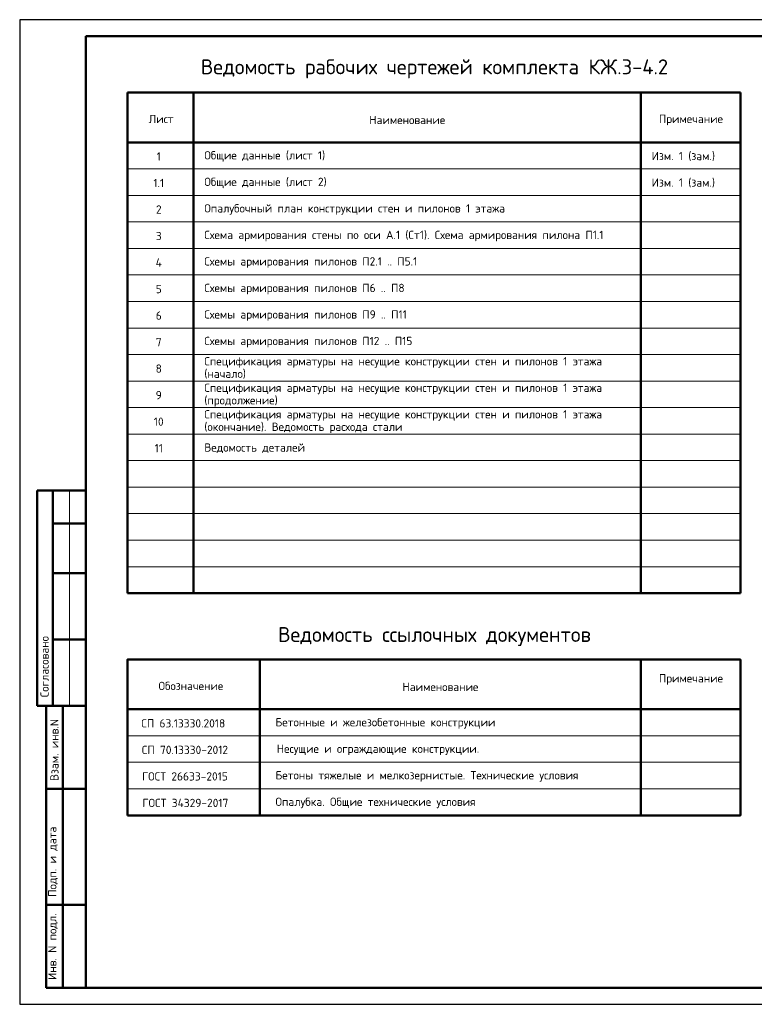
# Model space of a CAD drawing. Header units: millimetres. Extents: x 0 to 42000, y 0 to 29700.
# Tile 1 of 3: x 0 to 22170, y 0 to 29700. Entities that reach past the tile are written whole.
import ezdxf

# ---------------------------------------------------------------- set-up
doc = ezdxf.new("R2010")
doc.units = ezdxf.units.MM
doc.layers.add('Standard', color=7, linetype='Continuous', lineweight=25)
doc.layers.add('Общий01', color=7, linetype='Continuous', lineweight=13)
doc.styles.add('ISOCPEUR', font='txt')

msp = doc.modelspace()

# ---------------------------------------------------------------- linework, layer by layer
at = {"layer": 'Standard', "color": 7, "linetype": 'Continuous', "lineweight": 25, "transparency": 33554687}
msp.add_line((2000, 29200), (2000, 1058), dxfattribs=at)
at = {"layer": 'Standard', "color": 7, "linetype": 'Continuous', "lineweight": 50, "transparency": 33554687}
for p, q in [((3250, 27500), (21750, 27500)), ((3250, 27500), (3250, 12400)), ((5250, 27500), (5250, 12400)), ((18750, 27500), (18750, 12400)), ((21750, 27500), (21750, 12400)), ((3250, 26000), (21750, 26000)), ((6, 15500), (0, 15500)), ((2000, 15500), (527, 15500)), ((527, 15500), (527, 9000)), ((527, 15500), (527, 9000)), ((1000, 15500), (1000, 9000)), ((2000, 14500), (1000, 14500)), ((2000, 13000), (1000, 13000)), ((3250, 12400), (21750, 12400)), ((2000, 11000), (1000, 11000)), ((7250, 10400), (7250, 5700)), ((18750, 10400), (18750, 5700)), ((0, 9000), (6, 9000)), ((527, 9000), (2000, 9000)), ((800, 500), (800, 9000)), ((800, 500), (800, 9000)), ((1300, 500), (1300, 9000)), ((3250, 8900), (21750, 8900)), ((800, 6500), (2000, 6500)), ((800, 3000), (2000, 3000)), ((2000, 500), (800, 500))]:
    msp.add_line(p, q, dxfattribs=at)
at = {"layer": 'Standard', "color": 7, "linetype": 'Continuous', "lineweight": 13, "transparency": 33554687}
for p, q in [((3250, 25200), (21750, 25200)), ((3250, 24400), (21750, 24400)), ((3250, 23600), (21750, 23600)), ((3250, 22800), (21750, 22800)), ((3250, 22000), (21750, 22000)), ((3250, 21200), (21750, 21200)), ((3250, 20400), (21750, 20400)), ((3250, 19600), (21750, 19600)), ((3250, 18800), (21750, 18800)), ((3250, 18000), (21750, 18000)), ((3250, 17200), (21750, 17200)), ((3250, 16400), (21750, 16400)), ((1500, 15500), (1500, 9000)), ((3250, 15600), (21750, 15600)), ((3250, 14800), (21750, 14800)), ((3250, 14000), (21750, 14000)), ((3250, 13200), (21750, 13200)), ((3250, 10400), (21750, 10400)), ((3250, 8100), (21750, 8100)), ((3250, 7300), (21750, 7300)), ((3250, 7300), (21750, 7300)), ((3250, 6500), (21750, 6500)), ((3250, 5700), (21750, 5700))]:
    msp.add_line(p, q, dxfattribs=at)
at = {"layer": 'Standard', "color": 7, "linetype": 'Continuous', "lineweight": 25, "transparency": 33554687}
msp.add_lwpolyline([(0, 0), (42000, 0), (42000, 29700), (0, 29700), (0, 0)], close=True, dxfattribs=at)
at = {"layer": 'Standard', "color": 7, "linetype": 'Continuous', "lineweight": 50, "transparency": 33554687}
for points in [[(2000, 29200), (41500, 29200), (41500, 500), (2000, 500), (2000, 29200)], [(3250, 5700), (3250, 10400), (21750, 10400), (21750, 5700), (3250, 5700)]]:
    msp.add_lwpolyline(points, close=True, dxfattribs=at)

# ---------------------------------------------------------------- texts
at = {"layer": 'Standard', "color": 7, "linetype": 'Continuous', "lineweight": 13, "transparency": 33554687, "char_height": 250, "style": 'ISOCPEUR'}
for s, insert, width, attachment_point in [('\\A1;{\\fISOCPEUR|i0|b0;\\H250.000000;\\W1.000000;\\C7;Общие данные (лист 1)}\\P', (5572, 25575), 3696.6, 4), ('\\A1;{\\fISOCPEUR|i0|b0;\\H250.000000;\\W1.000000;\\C7;Изм. 1 (зам.)}\\P', (19072, 25575), 2018.75, 4), ('\\A1;{\\fISOCPEUR|i0|b0;\\H250.000000;\\W1.000000;\\C7;1}\\P', (4197, 25575), 194.44, 5), ('\\A1;{\\fISOCPEUR|i0|b0;\\H250.000000;\\W1.000000;\\C7;Общие данные (лист 2)}\\P', (5572, 24775), 3748.3, 4), ('\\A1;{\\fISOCPEUR|i0|b0;\\H250.000000;\\W1.000000;\\C7;Изм. 1 (зам.)}\\P', (19072, 24775), 2018.75, 4), ('\\A1;{\\fISOCPEUR|i0|b0;\\H250.000000;\\W1.000000;\\C7;1.1}\\P', (4197, 24775), 410.53, 5), ('\\A1;{\\fISOCPEUR|i0|b0;\\H250.000000;\\W1.000000;\\C7;2}\\P', (4197, 23975), 272.22, 5), ('\\A1;{\\fISOCPEUR|i0|b0;\\H250.000000;\\W1.000000;\\C7;Опалубочный план конструкции стен и пилонов 1 этажа}\\P', (5572, 23975), 9148.63, 4), ('\\A1;{\\fISOCPEUR|i0|b0;\\H250.000000;\\W1.000000;\\C7;Схема армирования стены по оси А.1 (Ст1). Схема армирования пилона П1.1}\\P', (5572, 23175), 12072.44, 4), ('\\A1;{\\fISOCPEUR|i0|b0;\\H250.000000;\\W1.000000;\\C7;3}\\P', (4197, 23175), 272.22, 5), ('\\A1;{\\fISOCPEUR|i0|b0;\\H250.000000;\\W1.000000;\\C7;Схемы армирования пилонов П2.1 .. П5.1}\\P', (5572, 22375), 6322.05, 4), ('\\A1;{\\fISOCPEUR|i0|b0;\\H250.000000;\\W1.000000;\\C7;4}\\P', (4197, 22375), 300, 5), ('\\A1;{\\fISOCPEUR|i0|b0;\\H250.000000;\\W1.000000;\\C7;5}\\P', (4197, 21575), 272.22, 5), ('\\A1;{\\fISOCPEUR|i0|b0;\\H250.000000;\\W1.000000;\\C7;Схемы армирования пилонов П6 .. П8}\\P', (5572, 21575), 5923.93, 4), ('\\A1;{\\fISOCPEUR|i0|b0;\\H250.000000;\\W1.000000;\\C7;Схемы армирования пилонов П9 .. П11}\\P', (5572, 20775), 5996.89, 4), ('\\A1;{\\fISOCPEUR|i0|b0;\\H250.000000;\\W1.000000;\\C7;6}\\P', (4197, 20775), 272.22, 5), ('\\A1;{\\fISOCPEUR|i0|b0;\\H250.000000;\\W1.000000;\\C7;Схемы армирования пилонов П12 .. П15}\\P', (5572, 19975), 6171.98, 4), ('\\A1;{\\fISOCPEUR|i0|b0;\\H250.000000;\\W1.000000;\\C7;7}\\P', (4197, 19975), 272.22, 5), ('\\A1;{\\fISOCPEUR|i0|b0;\\H250.000000;\\W1.000000;\\C7;8}\\P', (4197, 19175), 272.22, 5), ('\\A1;{\\fISOCPEUR|i0|b0;\\H250.000000;\\W1.000000;\\C7;9}\\P', (4197, 18375), 272.22, 5), ('\\A1;{\\fISOCPEUR|i0|b0;\\H250.000000;\\W1.000000;\\C7;10}\\P', (4197, 17575), 393.75, 5), ('\\A1;{\\fISOCPEUR|i0|b0;\\H250.000000;\\W1.000000;\\C7;Ведомость деталей}\\P', (5572, 16775), 3223.02, 4), ('\\A1;{\\fISOCPEUR|i0|b0;\\H250.000000;\\W1.000000;\\C7;11}\\P', (4197, 16775), 328.12, 5), ('\\A1;{\\fISOCPEUR|i0|b0;\\H250.000000;\\W1.000000;\\C7;Примечание}\\P', (20258, 9800), 1946.67, 5), ('\\A1;{\\fISOCPEUR|i0|b0;\\H250.000000;\\W1.000000;\\C7;Обозначение}\\P', (5168, 9604), 2084.39, 5), ('\\A1;{\\fISOCPEUR|i0|b0;\\H250.000000;\\W1.000000;\\C7;Наименование}\\P', (12697, 9575), 2322.22, 5), ('\\A1;{\\fISOCPEUR|i0|b0;\\H250.000000;\\W1.000000;\\C7;СП 63.13330.2018}\\P', (4937, 8475), 2617.92, 5), ('\\A1;{\\fISOCPEUR|i0|b0;\\H250.000000;\\W1.000000;\\C7;Бетонные и железобетонные конструкции}\\P', (7720, 8475), 6786.57, 4), ('\\A1;{\\fISOCPEUR|i0|b0;\\H250.000000;\\W1.000000;\\C7;СП 70.13330-2012}\\P', (4987, 7675), 2718.18, 5), ('\\A1;{\\fISOCPEUR|i0|b0;\\H250.000000;\\W1.000000;\\C7;Несущие и ограждающие конструкции.}\\P', (7758, 7675), 6236.49, 4), ('\\A1;{\\fISOCPEUR|i0|b0;\\H250.000000;\\W1.000000;\\C7;ГОСТ 26633-2015}\\P', (4987, 6875), 2720.37, 5), ('\\A1;{\\fISOCPEUR|i0|b0;\\H250.000000;\\W1.000000;\\C7;Бетоны тяжелые и мелкозернистые. Технические условия}\\P', (7720, 6875), 9261.82, 4), ('\\A1;{\\fISOCPEUR|i0|b0;\\H250.000000;\\W1.000000;\\C7;ГОСТ 34329-2017}\\P', (5000, 6075), 2745.41, 5), ('\\A1;{\\fISOCPEUR|i0|b0;\\H250.000000;\\W1.000000;\\C7;Опалубка. Общие технические условия}\\P', (7720, 6075), 6248.99, 4)]:
    msp.add_mtext(s, dxfattribs=dict(at, insert=insert, width=width, attachment_point=attachment_point))
at = {"layer": 'Standard', "color": 7, "linetype": 'Continuous', "lineweight": 13, "transparency": 33554687, "char_height": 250, "width": 12116.88, "attachment_point": 1, "line_spacing_factor": 0.903614}
for s, insert in [('\\A1;{\\fISOCPEUR|i0|b0;\\H250.000000;\\W1.000000;\\C7;Спецификация арматуры на несущие конструкции стен и пилонов 1 этажа}\\P{\\fISOCPEUR|i0|b0;\\H250.000000;\\W1.000000;\\C7;(начало)}\\P', (5572, 19522)), ('\\A1;{\\fISOCPEUR|i0|b0;\\H250.000000;\\W1.000000;\\C7;Спецификация арматуры на несущие конструкции стен и пилонов 1 этажа}\\P{\\fISOCPEUR|i0|b0;\\H250.000000;\\W1.000000;\\C7;(продолжение)}\\P', (5572, 18722)), ('\\A1;{\\fISOCPEUR|i0|b0;\\H250.000000;\\W1.000000;\\C7;Спецификация арматуры на несущие конструкции стен и пилонов 1 этажа}\\P{\\fISOCPEUR|i0|b0;\\H250.000000;\\W1.000000;\\C7;(окончание). Ведомость расхода стали}\\P', (5572, 17922))]:
    msp.add_mtext(s, dxfattribs=dict(at, insert=insert))
at = {"layer": 'Standard', "color": 7, "linetype": 'Continuous', "lineweight": 50, "transparency": 33554687, "char_height": 250, "attachment_point": 7, "rotation": 90, "style": 'ISOCPEUR'}
for s, insert, width in [('\\A1;{\\fISOCPEUR|i0|b0;\\H250.000000;\\W1.000000;\\C7;Согласовано}\\P', (875, 9261), 2071.88), ('\\A1;{\\fISOCPEUR|i0|b0;\\H250.000000;\\W1.000000;\\C7;Взам. инв.N}\\P', (1173, 6736), 1909.1), ('\\A1;{\\fISOCPEUR|i0|b0;\\H250.000000;\\W1.000000;\\C7;Подп. и дата}\\P', (1149, 3242), 2197.06), ('\\A1;{\\fISOCPEUR|i0|b0;\\H250.000000;\\W1.000000;\\C7;Инв. N подл.}\\P', (1149, 734), 2021.79)]:
    msp.add_mtext(s, dxfattribs=dict(at, insert=insert, width=width))
at = {"layer": 'Общий01', "transparency": 33554687, "attachment_point": 5, "style": 'ISOCPEUR'}
for s, insert, char_height, width in [('\\A1;{\\fISOCPEUR|i0|b0;\\H450.000000;\\W1.000000;\\C7;Ведомость рабочих чертежей комплекта КЖ.3-4.2}\\P', (12517, 28217), 450, 14623.6), ('\\A1;{\\fISOCPEUR|i0|b0;\\H250.000000;\\W1.000000;\\C7;Лист}\\P', (4268, 26704), 250, 867.19), ('\\A1;{\\fISOCPEUR|i0|b0;\\H250.000000;\\W1.000000;\\C7;Наименование}\\P', (11697, 26675), 250, 2322.22), ('\\A1;{\\fISOCPEUR|i0|b0;\\H250.000000;\\W1.000000;\\C7;Примечание}\\P', (20258, 26675), 250, 1946.67), ('\\A1;{\\fISOCPEUR|i0|b0;\\H450.000000;\\W1.000000;\\C7;Ведомость ссылочных документов}\\P', (12517, 11094), 450, 9852.92)]:
    msp.add_mtext(s, dxfattribs=dict(at, insert=insert, char_height=char_height, width=width))

doc.saveas('drawing.dxf')
